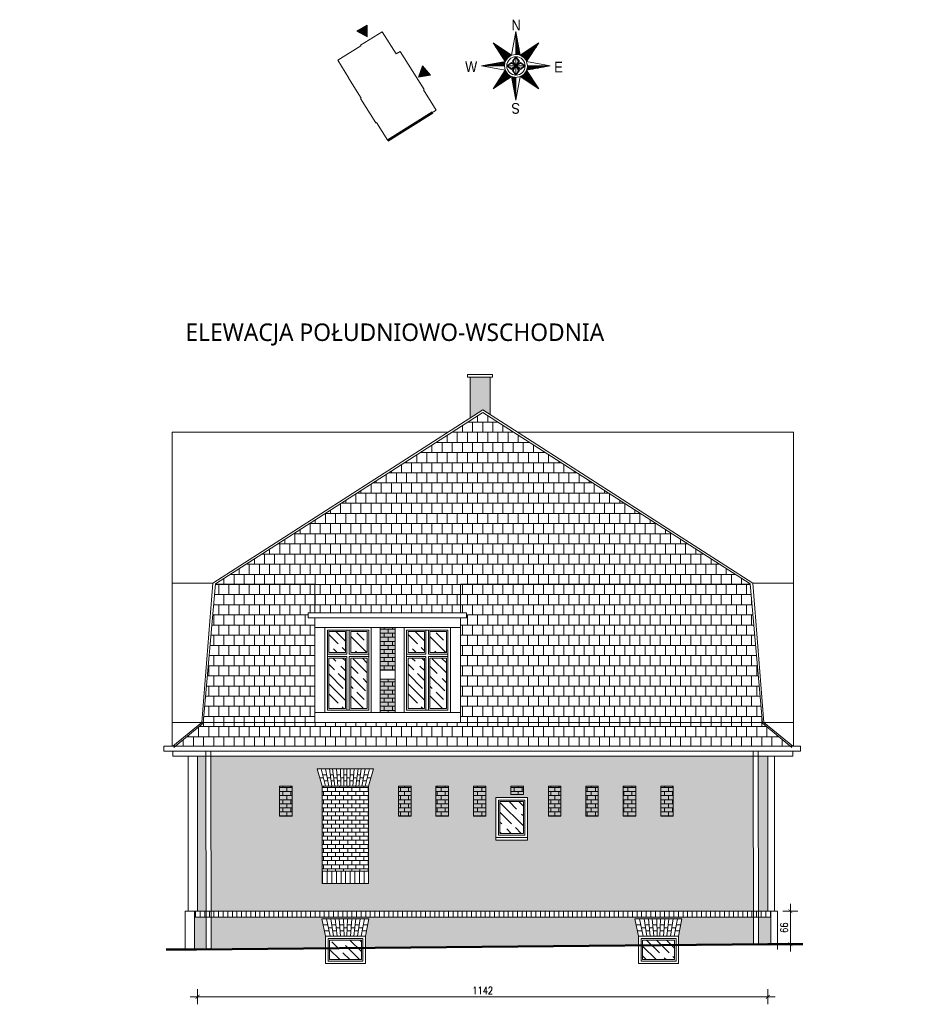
# Model space of a CAD drawing. Header units: millimetres. Extents: x 284606 to 569416, y -192995 to -95103.
# Tile 69 of 178: x 290309 to 292109, y -98864 to -96893. Entities that reach past the tile are written whole.
import ezdxf

# ---------------------------------------------------------------- set-up
doc = ezdxf.new("R2010")
doc.units = ezdxf.units.MM
doc.linetypes.add('HIDDEN', pattern=[9.525, 6.35, -3.175])
doc.layers.get('0').update_dxf_attribs({"lineweight": 0})
for name, color, linetype, lineweight in [('!STR_Elewacje 0.15', 10, 'Continuous', 15), ('!STR_Konstrukcja 0.20', 200, 'Continuous', 20), ('!STR_Konstrukcja 0.50', 72, 'Continuous', 50), ('!STR_Kreskowanie', 253, 'Continuous', 5), ('!STR_Ocieplenie 0.05', 1, 'Continuous', 5), ('!STR_Opisy 0.09', 8, 'Continuous', 9), ('!STR_Przerywana 0.09', 8, 'HIDDEN', 9), ('!STR_Stolarka okienna', 72, 'Continuous', 15), ('!STR_Wymiarowanie', 254, 'Continuous', 9)]:
    doc.layers.add(name, color=color, linetype=linetype, lineweight=lineweight)
doc.layers.add('!STR_Kreskowanie ścian', color=7, linetype='Continuous', lineweight=5, true_color=0xa6a6a6)
doc.styles.add('APLUS', font='arial.ttf', dxfattribs={"width": 0.6})
doc.styles.add('EKO 1-10', font='romans.shx', dxfattribs={"width": 0.8, "height": 15})
doc.styles.add('{18b73a54-fa43-428c-adcb-c1c7bbdf2c84}', font='Simplex.shx')
doc.dimstyles.new('EKO wymiar 1-10', dxfattribs={"dimtxt": 15, "dimasz": 8, "dimexe": 15, "dimexo": 15, "dimgap": 5, "dimtad": 1, "dimdec": 0, "dimtxsty": 'EKO 1-10', "dimblk": 'ARCHTICK', "dimcen": 10, "dimdle": 15, "dimclrd": 256, "dimclre": 256, "dimclrt": 256, "dimazin": 2, "dimtfac": 1, "dimtdec": 0, "dimtmove": 2, "dimatfit": 3, "dimldrblk": 'ARCHTICK', "dimfxl": 15, "dimfxlon": 1, "dimlwd": -1, "dimlwe": -1, "dimarcsym": 0})

# ---------------------------------------------------------------- blocks, each defined once
blk = doc.blocks.new('okno piwnicy')
at = {"layer": '!STR_Kreskowanie', "ltscale": 0.3}
h = blk.add_hatch(dxfattribs=at)
h.set_pattern_fill('GOST_WOOD', color=256, scale=7, angle=45)
h.set_pattern_definition([(135, (-287916.425, 101495.86), (29.698485, 29.698485), [70, -14]), (135, (-287896.626, 101495.86), (29.698485, 29.698485), [42, -10.5, 21, -10.5]), (135, (-287871.878, 101490.91), (29.698485, 29.698485), [70, -14])])
h.paths.add_polyline_path([(71.8, 47), (8, 47), (8, 8), (71.8, 8)])
at = {"layer": '!STR_Elewacje 0.15', "ltscale": 1.5}
for p, q in [((86.7, 89.9), (-7.8, 89.9)), ((0, 55), (-7.8, 89.9)), ((8.9, 55), (2, 89.9)), ((16.1, 55), (10.8, 89.9)), ((23.2, 55), (19.4, 89.9)), ((30.1, 55), (27.3, 89.9)), ((37.1, 55), (36.1, 89.9)), ((42.6, 55), (43.6, 89.9)), ((49.6, 55), (52.5, 89.9)), ((56.5, 55), (60.4, 89.9)), ((63.6, 55), (69, 89.9)), ((70.9, 55), (77.8, 89.9)), ((79.8, 55), (86.7, 89.9)), ((4.3, 77.9), (-5.1, 77.9)), ((6.7, 65.9), (-2.5, 65.9)), ((6.7, 65.9), (-2.5, 65.9)), ((6.7, 65.9), (-2.5, 65.9)), ((13.5, 71.9), (5.5, 71.9)), ((20.7, 77.9), (12.6, 77.9)), ((22, 65.9), (14.5, 65.9)), ((22, 65.9), (14.5, 65.9)), ((22, 65.9), (14.5, 65.9)), ((28.7, 71.9), (21.4, 71.9)), ((36.5, 77.9), (28.3, 77.9)), ((36.8, 65.9), (29.2, 65.9)), ((36.8, 65.9), (29.2, 65.9)), ((36.8, 65.9), (29.2, 65.9)), ((43.1, 71.9), (36.6, 71.9)), ((43, 65.9), (50.5, 65.9)), ((43, 65.9), (50.5, 65.9)), ((43, 65.9), (50.5, 65.9)), ((43.3, 77.9), (51.5, 77.9)), ((51, 71.9), (58.4, 71.9)), ((57.7, 65.9), (65.3, 65.9)), ((57.7, 65.9), (65.3, 65.9)), ((57.7, 65.9), (65.3, 65.9)), ((59.1, 77.9), (67.2, 77.9)), ((66.2, 71.9), (74.3, 71.9)), ((73.1, 65.9), (81.9, 65.9)), ((73.1, 65.9), (81.9, 65.9)), ((73.1, 65.9), (81.9, 65.9)), ((75.4, 77.9), (84.3, 77.9))]:
    blk.add_line(p, q, dxfattribs=at)
at = {"layer": '!STR_Stolarka okienna', "ltscale": 1.5}
for points in [[(0, 55), (79.8, 55), (79.8, 0), (0, 0)], [(5, 50), (74.8, 50), (74.8, 5), (5, 5)], [(8, 47), (71.8, 47), (71.8, 8), (8, 8)]]:
    blk.add_lwpolyline(points, close=True, dxfattribs=at)
blk = doc.blocks.new('_ArchTick')
at = {"color": 0, "linetype": 'ByBlock', "const_width": 0.15}
blk.add_lwpolyline([(-0.5, -0.5), (0.5, 0.5)], dxfattribs=at)
blk = doc.blocks.new('*D146')
at = {"layer": '!STR_Wymiarowanie', "ltscale": 1.5, "transparency": 16777216}
for p, q in [((290665.6, -98834), (290665.6, -98864)), ((291807.3, -98834), (291807.3, -98864)), ((290650.6, -98849), (291822.3, -98849))]:
    blk.add_line(p, q, dxfattribs=at)
at = {"layer": 'Defpoints', "color": 0, "ltscale": 1.5, "transparency": 16777216}
for p in [(290665.6, -98677.6), (291807.3, -98677.6), (291807.3, -98849)]:
    blk.add_point(p, dxfattribs=at)
at = {"layer": '!STR_Wymiarowanie', "ltscale": 1.5, "transparency": 16777216, "xscale": 8, "yscale": 8, "zscale": 8, "rotation": 180}
blk.add_blockref('_ArchTick', (290665.6, -98849), dxfattribs=at)
at = {"layer": '!STR_Wymiarowanie', "ltscale": 1.5, "transparency": 16777216, "xscale": 8, "yscale": 8, "zscale": 8}
blk.add_blockref('_ArchTick', (291807.3, -98849), dxfattribs=at)
at = {"layer": '!STR_Wymiarowanie', "ltscale": 1.5, "transparency": 16777216, "insert": (291236.5, -98836.5), "char_height": 15, "attachment_point": 5, "style": 'EKO 1-10'}
blk.add_mtext('1142', dxfattribs=at)
blk = doc.blocks.new('*D147')
at = {"layer": '!STR_Wymiarowanie', "ltscale": 1.5, "transparency": 16777216}
for p, q in [((291852.5, -98662.6), (291852.5, -98758.6)), ((291837.5, -98677.6), (291867.5, -98677.6)), ((291837.5, -98743.6), (291867.5, -98743.6))]:
    blk.add_line(p, q, dxfattribs=at)
at = {"layer": 'Defpoints', "color": 0, "ltscale": 1.5, "transparency": 16777216}
for p in [(291813.6, -98677.6), (291807.3, -98743.6), (291852.5, -98743.6)]:
    blk.add_point(p, dxfattribs=at)
at = {"layer": '!STR_Wymiarowanie', "ltscale": 1.5, "transparency": 16777216, "xscale": 8, "yscale": 8, "zscale": 8}
for p, rotation in [((291852.5, -98677.6), 90), ((291852.5, -98743.6), 270)]:
    blk.add_blockref('_ArchTick', p, dxfattribs=dict(at, rotation=rotation))
at = {"layer": '!STR_Wymiarowanie', "ltscale": 1.5, "transparency": 16777216, "insert": (291840, -98710.6), "char_height": 15, "attachment_point": 5, "rotation": 90, "style": 'EKO 1-10'}
blk.add_mtext('66', dxfattribs=at)
blk = doc.blocks.new('KSKSKA')
at = {"linetype": 'Continuous'}
for p, q in [((0, 127.5), (-16, 39.4)), ((0, 127.5), (-16, 39.4)), ((16, 39.4), (0, 127.5)), ((16, 39.4), (0, 127.5)), ((0, 42.5), (0, 127.5)), ((0, 42.5), (0, 127.5)), ((0, 127.5), (0, 127.5)), ((1.3, 42.5), (1.3, 120.5)), ((-85, 85), (-39.4, 16)), ((-16, 39.4), (-85, 85)), ((-16, 39.4), (-85, 85)), ((-39.4, 16), (-85, 85)), ((-30.1, 30.1), (-85, 85)), ((-27.6, 32.4), (-70.8, 75.6)), ((4.7, 42.2), (4.7, 101.8)), ((8.1, 41.7), (8.1, 83.1)), ((85, 85), (16, 39.4)), ((16, 39.4), (85, 85)), ((27.6, 32.4), (70.8, 75.6)), ((30.1, 30.1), (85, 85)), ((39.4, 16), (85, 85)), ((39.4, 16), (85, 85)), ((-32.4, 27.5), (-75.6, 70.8)), ((-34.5, 24.9), (-66.2, 56.6)), ((-36.4, 22), (-56.8, 42.4)), ((-24.9, 34.5), (-56.6, 66.2)), ((-22, 36.4), (-42.4, 56.8)), ((-18.9, 38.1), (-28.2, 47.4)), ((-16, 39.4), (0, 42.5)), ((11.5, 40.9), (11.5, 64.4)), ((14.9, 39.8), (14.9, 45.7)), ((18.9, 38.1), (28.2, 47.4)), ((22, 36.4), (42.4, 56.8)), ((24.9, 34.5), (56.6, 66.2)), ((32.4, 27.5), (75.6, 70.8)), ((34.5, 24.9), (66.2, 56.6)), ((36.4, 22), (56.8, 42.4)), ((-39.4, 16), (-127.5, 0)), ((-39.4, 16), (-127.5, 0)), ((-127.5, 0), (-39.4, -16)), ((-42.5, 0), (-127.5, 0)), ((-127.5, 0), (-39.4, -16)), ((-42.5, 0), (-127.5, 0)), ((-127.5, 0), (-127.5, 0)), ((-42.5, 1.3), (-120.5, 1.3)), ((-42.2, 4.7), (-101.8, 4.7)), ((-41.7, 8.1), (-83.1, 8.1)), ((-40.9, 11.5), (-64.4, 11.5)), ((-38.1, 18.9), (-47.4, 28.2)), ((-39.8, 14.9), (-45.7, 14.9)), ((-39.4, -16), (-42.5, 0)), ((-34, 0), (-17, 12.7)), ((-34, 0), (-17, 8.5)), ((0, 0), (-34, 0)), ((-17, -8.5), (-34, 0)), ((-17, -12.8), (-34, 0)), ((-17, 12.7), (0, 0)), ((-17, 8.5), (0, 0)), ((0, 0), (-17, -8.5)), ((0, 0), (-17, -12.8)), ((-12.8, 17), (0, 34)), ((0, 0), (-12.8, 17)), ((-12.8, -17), (0, 0)), ((-8.5, 17), (0, 34)), ((0, 0), (-8.5, 17)), ((-8.5, -17), (0, 0)), ((0, 0), (0, 34)), ((0, 34), (8.5, 17)), ((0, 34), (12.7, 17)), ((8.5, 17), (0, 0)), ((12.7, 17), (0, 0)), ((0, 0), (17, 12.7)), ((17, 8.5), (0, 0)), ((0, 0), (34, 0)), ((17, -8.5), (0, 0)), ((0, 0), (0, 0)), ((0, 0), (0, 0)), ((0, 0), (0, 0)), ((0, 0), (0, -34)), ((0, 0), (0, 0)), ((0, 0), (8.5, -17)), ((0, 0), (12.7, -17)), ((17, -12.8), (0, 0)), ((17, 12.7), (34, 0)), ((34, 0), (17, 8.5)), ((34, 0), (17, -8.5)), ((34, 0), (17, -12.8)), ((38.1, 18.9), (47.4, 28.2)), ((127.5, 0), (39.4, 16)), ((127.5, 0), (39.4, 16)), ((39.4, 16), (42.5, 0)), ((39.4, -16), (127.5, 0)), ((39.4, -16), (127.5, 0)), ((42.5, 0), (127.5, 0)), ((42.5, 0), (127.5, 0)), ((127.5, 0), (127.5, 0)), ((-39.4, -16), (-85, -85)), ((-39.4, -16), (-85, -85)), ((-30.1, -30.1), (-85, -85)), ((-32.4, -27.6), (-75.6, -70.8)), ((-27.6, -32.4), (-70.8, -75.6)), ((-34.5, -24.9), (-66.2, -56.6)), ((-36.4, -22), (-56.8, -42.4)), ((-24.9, -34.5), (-56.6, -66.2)), ((-38.1, -18.9), (-47.4, -28.2)), ((-22, -36.4), (-42.4, -56.8)), ((0, -34), (-12.8, -17)), ((0, -34), (-8.5, -17)), ((8.5, -17), (0, -34)), ((12.7, -17), (0, -34)), ((22, -36.4), (42.4, -56.8)), ((24.9, -34.5), (56.6, -66.2)), ((27.6, -32.4), (70.8, -75.6)), ((30.1, -30.1), (85, -85)), ((32.4, -27.6), (75.6, -70.8)), ((34.5, -24.9), (66.2, -56.6)), ((36.4, -22), (56.8, -42.4)), ((38.1, -18.9), (47.4, -28.2)), ((85, -85), (39.4, -16)), ((39.4, -16), (85, -85)), ((39.8, -14.9), (45.7, -14.9)), ((40.9, -11.5), (64.4, -11.5)), ((41.7, -8.1), (83.1, -8.1)), ((42.2, -4.7), (101.8, -4.7)), ((42.5, -1.3), (120.5, -1.3)), ((-85, -85), (-16, -39.4)), ((-16, -39.4), (-85, -85)), ((-18.9, -38.1), (-28.2, -47.4)), ((-16, -39.4), (0, -127.5)), ((-16, -39.4), (0, -127.5)), ((-14.9, -39.8), (-14.9, -45.7)), ((-11.5, -40.9), (-11.5, -64.4)), ((-8.1, -41.7), (-8.1, -83.1)), ((-4.7, -42.2), (-4.7, -101.8)), ((-1.3, -42.5), (-1.3, -120.5)), ((0, -127.5), (16, -39.4)), ((0, -127.5), (16, -39.4)), ((16, -39.4), (0, -42.5)), ((0, -42.5), (0, -127.5)), ((0, -42.5), (0, -127.5)), ((16, -39.4), (85, -85)), ((16, -39.4), (85, -85)), ((18.9, -38.1), (28.2, -47.4)), ((0, -127.5), (0, -127.5))]:
    blk.add_line(p, q, dxfattribs=at)
blk.add_circle((0, 0), 34, dxfattribs=at)
for start, end in [(112.151, 157.849), (67.8485, 90), (22.1515, 67.8486), (157.849, 180), (337.849, 0), (202.151, 247.849), (292.151, 337.849), (247.849, 270)]:
    blk.add_arc((0, 0), 42.5, start, end, dxfattribs=at)
at = {"linetype": 'Continuous', "style": 'APLUS', "width": 0.85}
for s, rotation, p in [('N', 0, (-16.6, 131.3)), ('S', 180, (14.9, -137.5))]:
    blk.add_text(s, height=40, rotation=rotation, dxfattribs=at).set_placement(p)
for s, p in [('W', (-188.4, -22.5)), ('E', (141.8, -24.4))]:
    blk.add_text(s, height=40, dxfattribs=at).set_placement(p)
blk = doc.blocks.new('róża')
at = {"layer": '!STR_Kreskowanie', "ltscale": 1.5}
h = blk.add_hatch(color=256, dxfattribs=at)
h.dxf.hatch_style = 1
h.paths.add_polyline_path([(-297.9, 57.9), (-298.1, 81.8), (-318.8, 69.7)])
h = blk.add_hatch(color=256, dxfattribs=at)
h.dxf.hatch_style = 1
h.paths.add_polyline_path([(-194.9, -22.6), (-171.4, -18.4), (-186.8, -0.1)])
at = {"layer": '!STR_Konstrukcja 0.20', "ltscale": 1.5}
for points in [[(-192.7, -33.5), (-183.9, -47.5), (-185, -48.2), (-159.7, -88.8), (-256.7, -149.2), (-279.2, -113.1), (-280.8, -114.1), (-311.3, -65.1), (-310.2, -64.4), (-334.8, -24.9), (-334.3, -24.6), (-356.7, 11.5), (-310.3, 40.3), (-311, 41.4), (-267.6, 68.5)], [(-267.6, 68.5), (-239.9, 24), (-231.6, 29.1), (-183.9, -47.5)]]:
    blk.add_lwpolyline(points, dxfattribs=at)
at = {"layer": '!STR_Kreskowanie', "ltscale": 1.5}
for points in [[(-298.1, 81.8), (-297.9, 57.9), (-318.8, 69.7), (-298.1, 81.8)], [(-171.4, -18.4), (-194.9, -22.6), (-186.8, -0.1), (-171.4, -18.4)]]:
    blk.add_lwpolyline(points, dxfattribs=at)
at = {"layer": '!STR_Opisy 0.09', "xscale": 0.54, "yscale": 0.54, "zscale": 0.54}
blk.add_blockref('KSKSKA', (0, 0), dxfattribs=at)

msp = doc.modelspace()

# ---------------------------------------------------------------- hatches: boundary and pattern name
at = {"layer": '!STR_Kreskowanie', "ltscale": 0.3}
h = msp.add_hatch(dxfattribs=at)
h.set_pattern_fill('GOST_WOOD', color=256, scale=7, angle=45)
h.set_pattern_definition([(135, (-300844.53, 109093.483), (29.6984848, 29.6984848), [70, -14]), (135, (-300824.73, 109093.483), (29.6984848, 29.6984848), [42, -10.5, 21, -10.5]), (135, (-300799.982, 109088.534), (29.6984848, 29.6984848), [70, -14])])
h.paths.add_polyline_path([(290972.4, -98117.9), (290972.4, -98159.9), (291005.4, -98159.9), (291005.4, -98117.9)])
h.paths.add_polyline_path([(290928.4, -98159.9), (290961.4, -98159.9), (290961.4, -98117.9), (290928.4, -98117.9)])
h.paths.add_polyline_path([(290928.4, -98271.9), (290961.4, -98271.9), (290961.4, -98170.9), (290928.4, -98170.9)])
h.paths.add_polyline_path([(290972.4, -98170.9), (290972.4, -98271.9), (291005.4, -98271.9), (291005.4, -98170.9)])
h = msp.add_hatch(dxfattribs=at)
h.set_pattern_fill('GOST_WOOD', color=256, scale=7, angle=45)
h.set_pattern_definition([(135, (-300685.948, 109093.483), (29.6984848, 29.6984848), [70, -14]), (135, (-300666.15, 109093.483), (29.6984848, 29.6984848), [42, -10.5, 21, -10.5]), (135, (-300641.4, 109088.534), (29.6984848, 29.6984848), [70, -14])])
h.paths.add_polyline_path([(291130.9, -98117.9), (291130.9, -98159.9), (291163.9, -98159.9), (291163.9, -98117.9)])
h.paths.add_polyline_path([(291086.9, -98159.9), (291119.9, -98159.9), (291119.9, -98117.9), (291086.9, -98117.9)])
h.paths.add_polyline_path([(291086.9, -98271.9), (291119.9, -98271.9), (291119.9, -98170.9), (291086.9, -98170.9)])
h.paths.add_polyline_path([(291130.9, -98170.9), (291130.9, -98271.9), (291163.9, -98271.9), (291163.9, -98170.9)])
h = msp.add_hatch(dxfattribs=at)
h.set_pattern_fill('GOST_WOOD', color=256, scale=7, angle=45)
h.set_pattern_definition([(135, (-958.566, -22.76), (29.698485, 29.698485), [70, -14]), (135, (-938.767, -22.76), (29.698485, 29.698485), [42, -10.5, 21, -10.5]), (135, (-914.02, -27.71), (29.698485, 29.698485), [70, -14])])
h.paths.add_polyline_path([(291318, -98458.1), (291271, -98458.1), (291271, -98522.1), (291318, -98522.1)])
at = {"layer": '!STR_Kreskowanie ścian', "ltscale": 0.3}
h = msp.add_hatch(dxfattribs=at)
h.set_pattern_fill('AR-B816', color=256, scale=0.04)
h.paths.add_polyline_path([(287343.1, -97608.5), (287303.1, -97608.5), (287303.1, -97683.2), (287317.8, -97673.8), (287343.1, -97690.1)])
h.paths.add_polyline_path([(288735.5, -97608.5), (288629.5, -97608.5), (288629.5, -97853.7), (288735.5, -97753.3)])
h.paths.add_polyline_path([(289222, -97608.5), (289067.5, -97608.5), (289067.5, -97673.8), (289222, -97673.8)])
h.paths.add_polyline_path([(289748.1, -97608.5), (289582.5, -97608.5), (289582.5, -97673.8), (289748.1, -97673.8)])
h.paths.add_polyline_path([(289981.7, -97608.5), (289804.2, -97608.5), (289804.2, -97714.7), (289981.7, -97886.5)])
h.paths.add_polyline_path([(291251.3, -97608.5), (291211.3, -97608.5), (291211.3, -97690.1), (291236.6, -97673.8), (291251.3, -97683.2)])
h.paths.add_polyline_path([(292667, -97605.5), (292489.5, -97605.5), (292489.5, -97840.3), (292667, -97707.3)])
h.paths.add_polyline_path([(292888.7, -97605.5), (292723.1, -97605.5), (292723.1, -97673.8), (292888.7, -97673.8)])
h.paths.add_polyline_path([(293403.7, -97605.5), (293249.2, -97605.5), (293249.2, -97673.8), (293403.7, -97673.8)])
h.paths.add_polyline_path([(293841.7, -97611.3), (293735.7, -97611.3), (293735.7, -97756.8), (293799.8, -97822.2), (293841.7, -97822.2)])
at = {"layer": '!STR_Kreskowanie ścian', "ltscale": 1.5}
h = msp.add_hatch(dxfattribs=at)
h.set_pattern_fill('AR-B88', color=256, scale=0.1)
h.paths.add_polyline_path([(291236.6, -97679.4), (290701.4, -98022.2), (290701.3, -98023), (290900.4, -98023), (290900.4, -98080.1), (291191.9, -98080.1), (291191.9, -98023), (291771.9, -98023), (291771.9, -98022.2)])
h.paths.add_polyline_path([(291771.9, -98023), (291191.9, -98023), (291191.9, -98080.1), (291203.9, -98080.1), (291203.9, -98090.1), (291191.9, -98090.1), (291191.9, -98299.8), (291796.5, -98299.8)])
h.paths.add_polyline_path([(291794.7, -98299.8), (291191.9, -98299.8), (290676.7, -98299.8), (290676.6, -98301.4), (290620.7, -98347.5), (291852.6, -98347.5)])
h.paths.add_polyline_path([(290900.4, -98090.1), (290887.2, -98090.1), (290887.2, -98080.1), (290900.4, -98080.1), (290900.4, -98023), (290701.3, -98023), (290676.7, -98299.8), (290900.4, -98299.8)])
at = {"layer": '!STR_Kreskowanie ścian', "ltscale": 0.3, "true_color": 0xdbdbdb}
h = msp.add_hatch(color=254, dxfattribs=at)
h.dxf.hatch_style = 1
h.paths.add_polyline_path([(290854.9, -98427.3), (290829.9, -98427.3), (290829.9, -98487.3), (290854.9, -98487.3)])
h.paths.add_polyline_path([(291092.9, -98427.3), (291067.9, -98427.3), (291067.9, -98487.3), (291092.9, -98487.3)])
h.paths.add_polyline_path([(291060.9, -98212.9), (291031.4, -98212.9), (291031.4, -98279.9), (291060.9, -98279.9)])
h.paths.add_polyline_path([(291060.9, -98109.9), (291031.4, -98109.9), (291031.4, -98194.9), (291060.9, -98194.9)])
h.paths.add_polyline_path([(291167.9, -98427.3), (291142.9, -98427.3), (291142.9, -98487.3), (291167.9, -98487.3)])
h.paths.add_polyline_path([(291242.9, -98427.3), (291217.9, -98427.3), (291217.9, -98487.3), (291242.9, -98487.3)])
h.paths.add_polyline_path([(291317.9, -98427.3), (291292.9, -98427.3), (291292.9, -98443.9), (291317.9, -98443.9)])
h.paths.add_polyline_path([(291392.9, -98427.3), (291367.9, -98427.3), (291367.9, -98487.3), (291392.9, -98487.3)])
h.paths.add_polyline_path([(291467.9, -98427.3), (291442.9, -98427.3), (291442.9, -98487.3), (291467.9, -98487.3)])
h.paths.add_polyline_path([(291542.9, -98427.3), (291517.9, -98427.3), (291517.9, -98487.3), (291542.9, -98487.3)])
h.paths.add_polyline_path([(291617.9, -98427.3), (291592.9, -98427.3), (291592.9, -98487.3), (291617.9, -98487.3)])
at = {"layer": '!STR_Kreskowanie ścian', "ltscale": 0.3}
h = msp.add_hatch(dxfattribs=at)
h.set_pattern_fill('AR-B816', color=256, scale=0.04)
h.paths.add_polyline_path([(290854.9, -98427.3), (290829.9, -98427.3), (290829.9, -98487.3), (290854.9, -98487.3)])
h.paths.add_polyline_path([(291092.9, -98427.3), (291067.9, -98427.3), (291067.9, -98487.3), (291092.9, -98487.3)])
h.paths.add_polyline_path([(291060.9, -98212.9), (291031.4, -98212.9), (291031.4, -98279.9), (291060.9, -98279.9)])
h.paths.add_polyline_path([(291060.9, -98109.9), (291031.4, -98109.9), (291031.4, -98194.9), (291060.9, -98194.9)])
h.paths.add_polyline_path([(291167.9, -98427.3), (291142.9, -98427.3), (291142.9, -98487.3), (291167.9, -98487.3)])
h.paths.add_polyline_path([(291242.9, -98427.3), (291217.9, -98427.3), (291217.9, -98487.3), (291242.9, -98487.3)])
h.paths.add_polyline_path([(291317.9, -98427.3), (291292.9, -98427.3), (291292.9, -98443.9), (291317.9, -98443.9)])
h.paths.add_polyline_path([(291392.9, -98427.3), (291367.9, -98427.3), (291367.9, -98487.3), (291392.9, -98487.3)])
h.paths.add_polyline_path([(291467.9, -98427.3), (291442.9, -98427.3), (291442.9, -98487.3), (291467.9, -98487.3)])
h.paths.add_polyline_path([(291542.9, -98427.3), (291517.9, -98427.3), (291517.9, -98487.3), (291542.9, -98487.3)])
h.paths.add_polyline_path([(291617.9, -98427.3), (291592.9, -98427.3), (291592.9, -98487.3), (291617.9, -98487.3)])
h = msp.add_hatch(dxfattribs=at)
h.set_pattern_fill('AR-B816', color=256, scale=0.04)
h.paths.add_polyline_path([(291778.4, -98367.5), (291576, -98367.5), (291327, -98367.5), (290692.4, -98367.5), (290692.6, -98677.6), (291778.5, -98677.6)])
h.paths.add_polyline_path([(290914.9, -98622.3), (290914.9, -98597.3), (290914.9, -98427.3), (290904.9, -98392.4), (291017.8, -98392.4), (291007.9, -98427.3), (291007.9, -98597.3), (291007.9, -98622.3)], flags=16)
h.paths.add_polyline_path([(290829.9, -98487.3), (290829.9, -98427.3), (290854.9, -98427.3), (290854.9, -98487.3)], flags=16)
h.paths.add_polyline_path([(290915.8, -98404.4), (290923.8, -98404.4), (290925, -98410.4), (290932, -98410.4), (290931.1, -98404.4), (290937.3, -98404.4), (290938.1, -98410.4), (290945, -98410.4), (290944.5, -98404.4), (290951.7, -98404.4), (290951.9, -98410.4), (290958.4, -98410.4), (290958.4, -98404.4), (290964.4, -98404.4), (290964.4, -98410.4), (290970.8, -98410.4), (290971, -98404.4), (290978.2, -98404.4), (290977.7, -98410.4), (290984.6, -98410.4), (290985.4, -98404.4), (290991.6, -98404.4), (290990.8, -98410.4), (290997.7, -98410.4), (290998.9, -98404.4), (291006.9, -98404.4), (291004, -98416.4), (290996.5, -98416.4), (290997.7, -98410.4), (290990.8, -98410.4), (290989.9, -98416.4), (290983.8, -98416.4), (290984.6, -98410.4), (290977.7, -98410.4), (290977.3, -98416.4), (290970.7, -98416.4), (290970.8, -98410.4), (290964.4, -98410.4), (290964.4, -98416.4), (290958.4, -98416.4), (290958.4, -98410.4), (290951.9, -98410.4), (290952, -98416.4), (290945.5, -98416.4), (290945, -98410.4), (290938.1, -98410.4), (290938.9, -98416.4), (290932.8, -98416.4), (290932, -98410.4), (290925, -98410.4), (290926.2, -98416.4), (290918.7, -98416.4)], flags=0)
h.paths.add_polyline_path([(291067.9, -98487.3), (291067.9, -98427.3), (291092.9, -98427.3), (291092.9, -98487.3)], flags=16)
h.paths.add_polyline_path([(291142.9, -98487.3), (291142.9, -98427.3), (291167.9, -98427.3), (291167.9, -98487.3)], flags=16)
h.paths.add_polyline_path([(291217.9, -98487.3), (291217.9, -98427.3), (291242.9, -98427.3), (291242.9, -98487.3)], flags=16)
h.paths.add_polyline_path([(291263, -98535.1), (291263, -98530.1), (291263, -98450.1), (291326, -98450.1), (291326, -98530.1), (291326, -98535.1)], flags=16)
h.paths.add_polyline_path([(291268, -98525.1), (291268, -98455.1), (291321, -98455.1), (291321, -98523.1), (291321, -98525.1)], flags=0)
h.paths.add_polyline_path([(291271, -98522.1), (291271, -98458.1), (291318, -98458.1), (291318, -98522.1)], flags=0)
h.paths.add_polyline_path([(291292.9, -98443.9), (291292.9, -98427.3), (291317.9, -98427.3), (291317.9, -98443.9)], flags=16)
h.paths.add_polyline_path([(291367.9, -98487.3), (291367.9, -98427.3), (291392.9, -98427.3), (291392.9, -98487.3)], flags=16)
h.paths.add_polyline_path([(291442.9, -98487.3), (291442.9, -98427.3), (291467.9, -98427.3), (291467.9, -98487.3)], flags=16)
h.paths.add_polyline_path([(291517.9, -98487.3), (291517.9, -98427.3), (291542.9, -98427.3), (291542.9, -98487.3)], flags=16)
h.paths.add_polyline_path([(291592.9, -98487.3), (291592.9, -98427.3), (291617.9, -98427.3), (291617.9, -98487.3)], flags=16)
h.paths.add_polyline_path([(290682.4, -98367.5), (290665.6, -98367.5), (290665.6, -98677.6), (290682.6, -98677.6)])
h.paths.add_polyline_path([(291807.3, -98367.5), (291788.4, -98367.5), (291788.5, -98677.6), (291807.3, -98677.6)])
h.paths.add_polyline_path([(291813.6, -98689.6), (291788.6, -98689.6), (291788.6, -98743.8), (291807.3, -98743.6), (291813.6, -98743.6)], flags=17)
h.paths.add_polyline_path([(291778.6, -98689.6), (290692.6, -98689.6), (290692.6, -98754.1), (290921.9, -98751.9), (290921.9, -98727.5), (290914.1, -98692.6), (291008.6, -98692.6), (291001.7, -98727.5), (291001.7, -98751.2), (291548.7, -98746.1), (291548.7, -98746.1), (291001.7, -98751.2), (291001.7, -98751.6), (290921.9, -98751.6), (290921.9, -98752), (290692.6, -98754.1), (290692.6, -98754.6), (290682.6, -98754.6), (290682.6, -98754.2), (290663.3, -98754.4), (290659.6, -98754.4), (290659.7, -98751.7), (291813.6, -98746.3), (291813.6, -98743.6), (291628.5, -98745.4), (291628.5, -98745.7), (291548.7, -98745.7), (291548.7, -98746.1), (291001.7, -98751.2), (291001.7, -98751.2), (291548.7, -98746.1), (291548.7, -98727.5), (291540.9, -98692.6), (291635.4, -98692.6), (291628.5, -98727.5), (291628.5, -98745.3), (291778.6, -98743.9)])
h.paths.add_polyline_path([(290682.6, -98689.6), (290659.6, -98689.6), (290659.6, -98754.4), (290682.6, -98754.2)], flags=17)
h = msp.add_hatch(dxfattribs=at)
h.set_pattern_fill('AR-B816', color=256, scale=0.04)
h.paths.add_polyline_path([(291007.9, -98427.3), (290914.9, -98427.3), (290914.9, -98597.3), (291007.9, -98597.3)])
at = {"layer": '!STR_Kreskowanie ścian', "ltscale": 1.5}
h = msp.add_hatch(dxfattribs=at)
h.set_pattern_fill('ANSI31', color=256, scale=2.9, angle=45)
h.set_pattern_definition([(90, (-300850.03, 108776.0525), (-9.2075, 9e-16), [])])
h.paths.add_polyline_path([(291011.4, -98597.3), (291011.4, -98622.3), (290911.4, -98622.3), (290911.4, -98597.3)])
h = msp.add_hatch(dxfattribs=at)
h.set_pattern_fill('ANSI31', color=256, scale=2.9, angle=45)
h.set_pattern_definition([(90, (487.156, 2627.342), (-9.2075, 9e-16), [])])
h.paths.add_polyline_path([(291818.6, -98677.6), (290654.6, -98677.6), (290654.6, -98689.6), (291818.6, -98689.6)])

# ---------------------------------------------------------------- linework, layer by layer
at = {"layer": '!STR_Elewacje 0.15', "ltscale": 1.5}
for p, q in [((290914.9, -98427.3), (290904.9, -98392.4)), ((291017.8, -98392.4), (290904.9, -98392.4)), ((290921.4, -98427.3), (290912.8, -98392.4)), ((290923.8, -98404.4), (290915.8, -98404.4)), ((290928.4, -98427.3), (290921.4, -98392.4)), ((290934.4, -98427.3), (290929.4, -98392.4)), ((290937.3, -98404.4), (290931.1, -98404.4)), ((290940.4, -98427.3), (290935.8, -98392.4)), ((290946.4, -98427.3), (290943.5, -98392.4)), ((290951.7, -98404.4), (290944.5, -98404.4)), ((290952.4, -98427.3), (290951.4, -98392.4)), ((290958.4, -98427.3), (290958.4, -98392.4)), ((290964.4, -98404.4), (290958.4, -98404.4)), ((290964.4, -98427.3), (290964.4, -98392.4)), ((290970.4, -98427.3), (290971.4, -98392.4)), ((290978.2, -98404.4), (290971, -98404.4)), ((290976.4, -98427.3), (290979.2, -98392.4)), ((290982.4, -98427.3), (290986.9, -98392.4)), ((290991.6, -98404.4), (290985.4, -98404.4)), ((290988.4, -98427.3), (290993.3, -98392.4)), ((290994.4, -98427.3), (291001.3, -98392.4)), ((291006.9, -98404.4), (290998.9, -98404.4)), ((291001.4, -98427.3), (291009.9, -98392.4)), ((291007.9, -98427.3), (291017.8, -98392.4)), ((290917.2, -98410.4), (290910, -98410.4)), ((290926.2, -98416.4), (290918.7, -98416.4)), ((290926.2, -98416.4), (290918.7, -98416.4)), ((290926.2, -98416.4), (290918.7, -98416.4)), ((290932, -98410.4), (290925, -98410.4)), ((290938.9, -98416.4), (290932.8, -98416.4)), ((290938.9, -98416.4), (290932.8, -98416.4)), ((290938.9, -98416.4), (290932.8, -98416.4)), ((290945, -98410.4), (290938.1, -98410.4)), ((290952, -98416.4), (290945.5, -98416.4)), ((290952, -98416.4), (290945.5, -98416.4)), ((290952, -98416.4), (290945.5, -98416.4)), ((290958.4, -98410.4), (290951.9, -98410.4)), ((290964.4, -98416.4), (290958.4, -98416.4)), ((290964.4, -98416.4), (290958.4, -98416.4)), ((290964.4, -98416.4), (290958.4, -98416.4)), ((290970.8, -98410.4), (290964.4, -98410.4)), ((290977.3, -98416.4), (290970.7, -98416.4)), ((290977.3, -98416.4), (290970.7, -98416.4)), ((290977.3, -98416.4), (290970.7, -98416.4)), ((290984.6, -98410.4), (290977.7, -98410.4)), ((290989.9, -98416.4), (290983.8, -98416.4)), ((290989.9, -98416.4), (290983.8, -98416.4)), ((290989.9, -98416.4), (290983.8, -98416.4)), ((290997.7, -98410.4), (290990.8, -98410.4)), ((291004, -98416.4), (290996.5, -98416.4)), ((291004, -98416.4), (290996.5, -98416.4)), ((291004, -98416.4), (290996.5, -98416.4)), ((291012.7, -98410.4), (291005.5, -98410.4))]:
    msp.add_line(p, q, dxfattribs=at)
for points in [[(290887.2, -98080.1), (291203.9, -98080.1), (291203.9, -98090.1), (290887.2, -98090.1)], [(290597.8, -98347.5), (291872.8, -98347.5), (291872.8, -98357.5), (290597.8, -98357.5)], [(290692.4, -98357.5), (290692.6, -98754.6), (290682.6, -98754.6), (290682.4, -98357.5)], [(291788.3, -98357.5), (291788.6, -98743.9), (291778.6, -98743.9), (291778.3, -98357.5)], [(291007.9, -98597.3), (290914.9, -98597.3), (290914.9, -98622.3), (291007.9, -98622.3)]]:
    msp.add_lwpolyline(points, close=True, dxfattribs=at)
at = {"layer": '!STR_Konstrukcja 0.20', "ltscale": 1.5}
for p, q in [((290701.3, -98023), (290900.4, -98023)), ((291191.9, -98023), (291771.9, -98023)), ((290673.8, -98299.8), (291799.4, -98299.8)), ((291576, -98367.5), (291857.3, -98367.5)), ((291857.3, -98367.5), (291857.3, -98357.5)), ((290665.6, -98677.6), (291645.4, -98677.6)), ((291807.3, -98677.6), (290921.6, -98677.6))]:
    msp.add_line(p, q, dxfattribs=at)
for points in [[(291206.3, -97608.5), (291256.3, -97608.5), (291256.3, -97603.5), (291206.3, -97603.5)], [(290659.6, -98677.6), (291813.6, -98677.6), (291813.6, -98689.6), (290659.6, -98689.6)], [(290659.6, -98689.6), (291813.6, -98689.6), (291813.6, -98743.6), (290659.6, -98754.4)]]:
    msp.add_lwpolyline(points, close=True, dxfattribs=at)
for points in [[(291251.3, -97683.2), (291251.3, -97608.5), (291211.3, -97608.5), (291211.3, -97690.1)], [(290615.9, -98347.5), (290673.8, -98299.8), (290696, -98020.8), (291236.6, -97673.8)], [(291857.3, -98347.5), (291799.4, -98299.8), (291777.3, -98020.8), (291236.6, -97673.8)], [(290617.8, -98349.8), (290676.6, -98301.4), (290701.4, -98022.2), (291236.6, -97679.4)], [(291855.4, -98349.8), (291796.7, -98301.4), (291771.9, -98022.2), (291236.6, -97679.4)], [(290900.4, -98023), (290900.4, -98080.1), (291191.9, -98080.1), (291191.9, -98023)], [(290615.9, -98357.5), (290615.9, -98367.5)], [(290615.9, -98367.5), (291327, -98367.5)], [(290665.6, -98367.5), (290665.6, -98677.6)], [(291807.3, -98367.5), (291327, -98367.5)], [(291807.3, -98367.5), (291807.3, -98677.6)]]:
    msp.add_lwpolyline(points, dxfattribs=at)
at = {"layer": '!STR_Konstrukcja 0.50', "color": 22, "ltscale": 1.5, "true_color": 0xe92716}
msp.add_line((291046.3, -97134.7), (291136.1, -97078.8), dxfattribs=at)
at = {"layer": '!STR_Konstrukcja 0.50', "ltscale": 1.5}
msp.add_lwpolyline([(291877.2, -98743.6), (291807.3, -98743.6), (290663.3, -98754.4), (290603, -98754.4)], dxfattribs=at)
at = {"layer": '!STR_Kreskowanie ścian', "ltscale": 0.3}
for p, q in [((290646.6, -98677.6), (290659.6, -98677.6)), ((291820.6, -98677.6), (291814.1, -98677.6))]:
    msp.add_line(p, q, dxfattribs=at)
for points in [[(290614.5, -98347.5), (290614.5, -97718.8)], [(291166.5, -97718.8), (290614.5, -97718.8)], [(291306.7, -97718.8), (291858.7, -97718.8)], [(291858.7, -98347.5), (291858.7, -97718.8)], [(290696, -98020.8), (290614.5, -98020.8)], [(291777.3, -98020.8), (291858.7, -98020.8)], [(290673.8, -98299.8), (290614.5, -98299.8)], [(291799.4, -98299.8), (291858.7, -98299.8)], [(290646.6, -98367.5), (290646.6, -98677.6), (290640.6, -98677.6), (290640.6, -98754.4)], [(291820.6, -98367.5), (291820.6, -98677.6), (291826.6, -98677.6), (291826.6, -98754.4)]]:
    msp.add_lwpolyline(points, dxfattribs=at)
at = {"layer": '!STR_Ocieplenie 0.05', "ltscale": 1.5}
for p, q in [((290920.4, -98109.9), (290900.4, -98109.9)), ((291013.4, -98279.9), (291013.4, -98109.9)), ((291031.4, -98279.9), (291031.4, -98109.9)), ((291060.9, -98279.9), (291060.9, -98109.9)), ((291191.9, -98109.9), (291171.9, -98109.9)), ((290920.4, -98279.9), (290900.4, -98279.9)), ((291191.9, -98279.9), (291171.9, -98279.9))]:
    msp.add_line(p, q, dxfattribs=at)
for points in [[(290900.4, -98080.1), (291191.9, -98080.1)], [(291191.9, -98090.1), (291191.9, -98299.8), (290900.4, -98299.8), (290900.4, -98090.1)]]:
    msp.add_lwpolyline(points, dxfattribs=at)
for points in [[(290920.4, -98109.9), (291171.9, -98109.9), (291171.9, -98279.9), (290920.4, -98279.9)], [(291031.4, -98194.9), (291060.9, -98194.9), (291060.9, -98212.9), (291031.4, -98212.9)], [(291263, -98530.1), (291326, -98530.1), (291326, -98535.1), (291263, -98535.1)]]:
    msp.add_lwpolyline(points, close=True, dxfattribs=at)
at = {"layer": '!STR_Stolarka okienna', "ltscale": 1.5}
for points in [[(291013.4, -98279.9), (291013.4, -98109.9), (290920.4, -98109.9), (290920.4, -98279.9), (291013.4, -98279.9)], [(291171.9, -98279.9), (291171.9, -98109.9), (291078.9, -98109.9), (291078.9, -98279.9), (291171.9, -98279.9)], [(290964.4, -98114.9), (290964.4, -98162.9)], [(290969.4, -98114.9), (290969.4, -98162.9)], [(291122.9, -98114.9), (291122.9, -98162.9)], [(291127.9, -98114.9), (291127.9, -98162.9)], [(290964.4, -98162.9), (290925.4, -98162.9)], [(290964.4, -98167.9), (290925.4, -98167.9)], [(290964.4, -98167.9), (290964.4, -98274.9)], [(291008.4, -98162.9), (290969.4, -98162.9)], [(290969.4, -98167.9), (290969.4, -98274.9)], [(291008.4, -98167.9), (290969.4, -98167.9)], [(291122.9, -98162.9), (291083.9, -98162.9)], [(291122.9, -98167.9), (291083.9, -98167.9)], [(291122.9, -98167.9), (291122.9, -98274.9)], [(291166.9, -98162.9), (291127.9, -98162.9)], [(291127.9, -98167.9), (291127.9, -98274.9)], [(291166.9, -98167.9), (291127.9, -98167.9)], [(291007.9, -98597.3), (291007.9, -98427.3), (290914.9, -98427.3), (290914.9, -98597.3), (291007.9, -98597.3)], [(291326, -98530.1), (291326, -98450.1), (291263, -98450.1), (291263, -98530.1), (291326, -98530.1)], [(291321, -98455.1), (291321, -98523.1)]]:
    msp.add_lwpolyline(points, dxfattribs=at)
for points in [[(291008.4, -98274.9), (291008.4, -98114.9), (290925.4, -98114.9), (290925.4, -98274.9)], [(290961.4, -98117.9), (290928.4, -98117.9), (290928.4, -98159.9), (290961.4, -98159.9)], [(291005.4, -98117.9), (290972.4, -98117.9), (290972.4, -98159.9), (291005.4, -98159.9)], [(291166.9, -98274.9), (291166.9, -98114.9), (291083.9, -98114.9), (291083.9, -98274.9)], [(291119.9, -98117.9), (291086.9, -98117.9), (291086.9, -98159.9), (291119.9, -98159.9)], [(291163.9, -98117.9), (291130.9, -98117.9), (291130.9, -98159.9), (291163.9, -98159.9)], [(291008.4, -98167.9), (290969.4, -98167.9), (290969.4, -98274.9), (291008.4, -98274.9)], [(291166.9, -98167.9), (291127.9, -98167.9), (291127.9, -98274.9), (291166.9, -98274.9)], [(290961.4, -98170.9), (290928.4, -98170.9), (290928.4, -98271.9), (290961.4, -98271.9)], [(291005.4, -98170.9), (290972.4, -98170.9), (290972.4, -98271.9), (291005.4, -98271.9)], [(291119.9, -98170.9), (291086.9, -98170.9), (291086.9, -98271.9), (291119.9, -98271.9)], [(291163.9, -98170.9), (291130.9, -98170.9), (291130.9, -98271.9), (291163.9, -98271.9)], [(291321, -98525.1), (291321, -98455.1), (291268, -98455.1), (291268, -98525.1)], [(291318, -98458.1), (291271, -98458.1), (291271, -98522.1), (291318, -98522.1)]]:
    msp.add_lwpolyline(points, close=True, dxfattribs=at)
at = {"layer": '!STR_Wymiarowanie', "ltscale": 1.5}
for points in [[(290829.9, -98427.3), (290854.9, -98427.3), (290854.9, -98487.3), (290829.9, -98487.3)], [(291092.9, -98427.3), (291067.9, -98427.3), (291067.9, -98487.3), (291092.9, -98487.3)], [(291167.9, -98427.3), (291142.9, -98427.3), (291142.9, -98487.3), (291167.9, -98487.3)], [(291242.9, -98427.3), (291217.9, -98427.3), (291217.9, -98487.3), (291242.9, -98487.3)], [(291317.9, -98427.3), (291292.9, -98427.3), (291292.9, -98443.9), (291317.9, -98443.9)], [(291392.9, -98427.3), (291367.9, -98427.3), (291367.9, -98487.3), (291392.9, -98487.3)], [(291467.9, -98427.3), (291442.9, -98427.3), (291442.9, -98487.3), (291467.9, -98487.3)], [(291542.9, -98427.3), (291517.9, -98427.3), (291517.9, -98487.3), (291542.9, -98487.3)], [(291617.9, -98427.3), (291592.9, -98427.3), (291592.9, -98487.3), (291617.9, -98487.3)]]:
    msp.add_lwpolyline(points, close=True, dxfattribs=at)

# ---------------------------------------------------------------- block references
at = {"layer": '!STR_Konstrukcja 0.50', "color": 22, "ltscale": 1.5, "true_color": 0xe92716}
msp.add_blockref('róża', (291303, -96985.6), dxfattribs=at)
at = {"layer": '!STR_Wymiarowanie'}
for p in [(290921.9, -98782.5), (291548.7, -98782.5)]:
    msp.add_blockref('okno piwnicy', p, dxfattribs=at)

# ---------------------------------------------------------------- texts
at = {"layer": '!STR_Przerywana 0.09', "ltscale": 0.3, "insert": (290641.2, -97501.2), "char_height": 35, "attachment_point": 1, "style": '{18b73a54-fa43-428c-adcb-c1c7bbdf2c84}'}
msp.add_mtext_dynamic_manual_height_columns('{\\fSegoe UI Variable Display Light|b0|i0|c238|p2;ELEWACJA POŁUDNIOWO-WSCHODNIA}', width=1029.733, gutter_width=453.6, heights=[0], dxfattribs=at)

# ---------------------------------------------------------------- dimensions: what is measured, and where the dimension line sits
at = {"layer": '!STR_Wymiarowanie', "ltscale": 1.5}
dim = msp.add_linear_dim(base=(291852.5, -98743.6), p1=(291813.6, -98677.6), p2=(291807.3, -98743.6), angle=90, dimstyle='EKO wymiar 1-10', dxfattribs=at)
dim.commit()
dim.dimension.update_dxf_attribs({"geometry": '*D147', "text_midpoint": (291840, -98710.6)})
dim = msp.add_linear_dim(base=(291807.3, -98849), p1=(290665.6, -98677.6), p2=(291807.3, -98677.6), dimstyle='EKO wymiar 1-10', dxfattribs=at)
dim.commit()
dim.dimension.update_dxf_attribs({"geometry": '*D146', "text_midpoint": (291236.5, -98836.5)})

doc.saveas('drawing.dxf')
